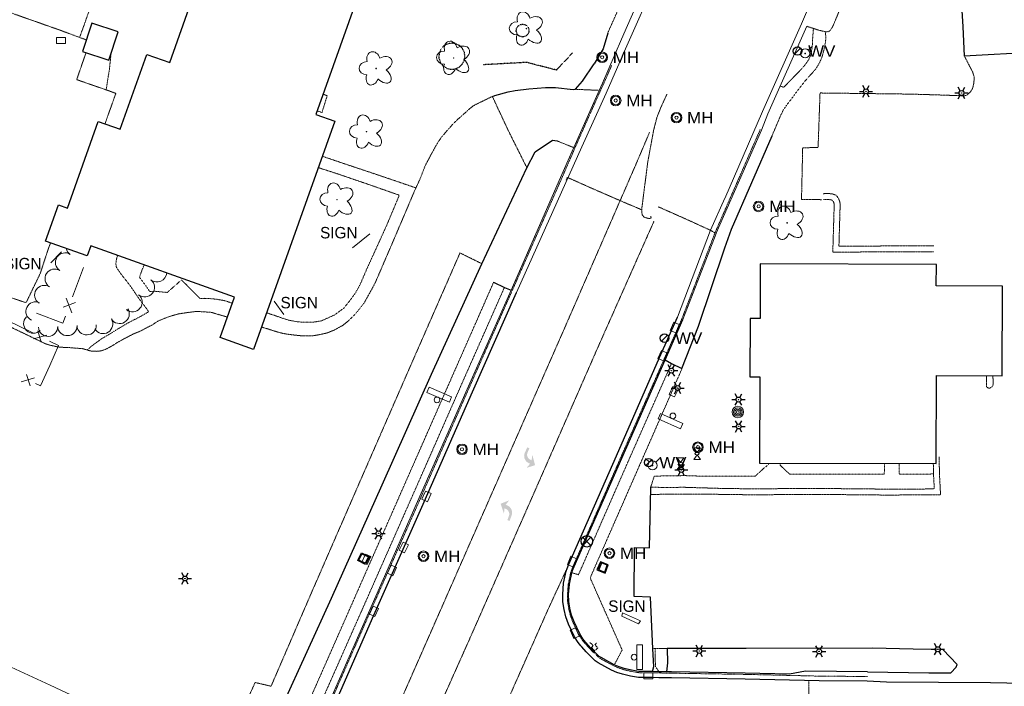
# Model space of a CAD drawing. Extents: x 386588 to 390135, y 96998 to 113606.
# Tile 9 of 92: x 387233 to 387647, y 97988 to 98268. Entities that reach past the tile are written whole.
import ezdxf
from ezdxf.enums import TextEntityAlignment as Align

# ---------------------------------------------------------------- set-up
doc = ezdxf.new("R2010")
doc.units = 0
doc.header["$MEASUREMENT"] = 0
for name, pattern in [('Wisdot1', [0.0625, 0.03125, -0.03125]), ('Wisdot2', [0.125, 0.0625, -0.0625]), ('Wisdot3', [0.1875, 0.125, -0.0625]), ('Wisdot5', [0.1, 0.05, -0.05]), ('Wisdot6', [0.375, 0.125, -0.0625, 0.03125, -0.0625, 0.03125, -0.0625])]:
    doc.linetypes.add(name, pattern=pattern)
for name, color, linetype, lineweight in [('E_BLD', 241, 'Continuous', 25), ('E_BLD_HvyDash', 241, 'Wisdot3', 25), ('E_DRN', 40, 'Continuous', 15), ('E_DTM_SlopeTop', 3, 'Wisdot1', 25), ('E_DWY', 2, 'Wisdot3', 15), ('E_LAND_Vegetation', 3, 'Continuous', 15), ('E_LTG', 21, 'Continuous', 25), ('E_MISCPROP', 30, 'Continuous', 15), ('E_MISCPROP_Railing', 30, 'Continuous', 15), ('E_PATH_Sidewalk', 2, 'Wisdot5', 15), ('E_RDWY', 21, 'Continuous', 25), ('E_RDWY_AsphConc', 200, 'Continuous', 25), ('E_RDWY_C_and_G', 21, 'Continuous', 25), ('E_RDWY_PavtEdge', 200, 'Wisdot3', 15), ('E_SGN', 21, 'Continuous', 15), ('E_SIG', 5, 'Continuous', 30), ('E_STRUCT_Joint', 200, 'Wisdot3', 15), ('E_UTL_AG', 30, 'Continuous', 15), ('E_UTL_MH', 30, 'Continuous', 15), ('E_UTL_W', 5, 'Continuous', 25), ('E_UTL_WHydrant', 4, 'Continuous', 15), ('E_WTR_FlowLine', 4, 'Wisdot6', 15), ('P_EC_Misc', 4, 'Wisdot2', 25), ('P_PM', 7, 'Continuous', 25)]:
    doc.layers.add(name, color=color, linetype=linetype, lineweight=lineweight)
doc.layers.add('P2S1_Complete', color=7, linetype='Continuous', lineweight=15, transparency=0.9)
doc.styles.add('Style-dot_font5', font='dot_font5.shx')

# ---------------------------------------------------------------- blocks, each defined once
blk = doc.blocks.new('BSGN')
at = {"layer": 'E_SGN', "style": 'Style-dot_font5'}
blk.add_text('SIGN', height=12, dxfattribs=at).set_placement((0.0004433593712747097, 0), align=Align.MIDDLE_CENTER)
blk = doc.blocks.new('HYD')
at = {"layer": 'E_UTL_WHydrant'}
for p, q in [((-3.83600000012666, 3.837999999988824), (-8.317000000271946, 8.317999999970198)), ((3.838999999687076, 3.837999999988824), (8.31899999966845, 8.317999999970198))]:
    blk.add_line(p, q, dxfattribs=at)
for radius in [5.484997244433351, 0.4195217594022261]:
    blk.add_circle((-0.000391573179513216, 0.0004718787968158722), radius, dxfattribs=at)
blk = doc.blocks.new('INLET')
at = {"layer": 'E_DRN', "flags": 128}
blk.add_lwpolyline([(-7.5, 10), (7.5, 10), (7.5, 0), (-7.5, 0)], close=True, dxfattribs=at)
blk = doc.blocks.new('LPOL')
at = {"layer": 'E_LTG'}
for p, q in [((-4, 0), (-1.5, 0)), ((-0.75, 1.299000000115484), (-2, 3.464000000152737)), ((0.75, 1.299000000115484), (2, 3.464000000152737)), ((1.5, 0), (4, 0)), ((-2, -3.464000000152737), (-0.75, -1.299000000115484)), ((2, -3.464000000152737), (0.75, -1.299000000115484))]:
    blk.add_line(p, q, dxfattribs=at)
for radius in [1.5, 1.5, 1.5, 0.125]:
    blk.add_circle((0, 0), radius, dxfattribs=at)
blk = doc.blocks.new('MH')
at = {"layer": 'E_UTL_MH'}
for radius in [5, 4, 1.5]:
    blk.add_circle((3.053387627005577e-05, -0.0003567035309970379), radius, dxfattribs=at)
at = {"layer": 'E_UTL_MH', "style": 'Style-dot_font5', "width": 1.111111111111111}
blk.add_text('MH', height=10.8, dxfattribs=at).set_placement((10, -0.001000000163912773), align=Align.MIDDLE_LEFT)
blk = doc.blocks.new('MTR')
at = {"layer": 'E_UTL_AG', "flags": 128}
for points in [[(-3.75, 6.495000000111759), (3.75, 6.495000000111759), (0, 1.25)], [(-3.75, -6.495000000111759), (3.75, -6.495000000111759), (0, -1.25)]]:
    blk.add_lwpolyline(points, close=True, dxfattribs=at)
at = {"layer": 'E_UTL_AG'}
blk.add_ellipse((0, 0), major_axis=(2.5, 0), ratio=0.5, dxfattribs=at)
blk = doc.blocks.new('PBX')
at = {"layer": 'E_SIG'}
for p, q in [((4.944999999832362, 5.103999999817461), (-5.132000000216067, -5.077000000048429)), ((-5.132000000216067, 5), (5.03899999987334, -5.171000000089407))]:
    blk.add_line(p, q, dxfattribs=at)
blk.add_circle((-8.966494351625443e-05, 0.0004826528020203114), 7.214024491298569, dxfattribs=at)
blk = doc.blocks.new('POLE')
at = {"layer": 'E_MISCPROP'}
for radius in [4.463423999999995, 3.347567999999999, 2.231711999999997, 1.115855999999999]:
    blk.add_circle((0.0004759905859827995, -0.00033181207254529), radius, dxfattribs=at)
blk = doc.blocks.new('SGN')
at = {"flags": 128}
blk.add_lwpolyline([(-15, 3.500000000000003), (-15, 10.5), (15, 10.5), (15, 3.499999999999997)], close=True, dxfattribs=at)
blk.add_circle((0, 0), 3.500000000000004)
blk = doc.blocks.new('SIGN')
at = {"layer": 'E_SGN', "lineweight": 13, "style": 'Style-dot_font5'}
blk.add_text('SIGN', height=12, dxfattribs=at).set_placement((0.0004433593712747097, 0), align=Align.MIDDLE_CENTER)
blk = doc.blocks.new('DTRE')
at = {"layer": 'E_LAND_Vegetation'}
blk.add_circle((-0.1836800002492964, 0), 0.1831067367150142, dxfattribs=at)
for centre, major_axis, ratio in [((-1.870302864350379, 5.319684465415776), (1.359319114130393, -4.981118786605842), 0.7828630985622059), ((4.055502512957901, 2.735869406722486), (-5.27227899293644, -2.928492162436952), 0.6919162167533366), ((-5.871854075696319, 0.1519894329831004), (4.932001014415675, -0.1226139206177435), 0.8320222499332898), ((-2.492468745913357, -5.243435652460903), (1.802061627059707, 4.856219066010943), 0.7168956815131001), ((3.542152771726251, -3.706719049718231), (-5.012431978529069, 4.581562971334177), 0.5602491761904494)]:
    blk.add_ellipse(centre, major_axis=major_axis, ratio=ratio, start_param=1.570796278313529, end_param=4.712388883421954, dxfattribs=at)
blk = doc.blocks.new('WV')
at = {"layer": 'E_UTL_W'}
blk.add_line((-2.82799999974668, -2.82799999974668), (2.828000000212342, 2.828000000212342), dxfattribs=at)
blk.add_circle((0.0003282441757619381, 0.0003653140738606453), 4, dxfattribs=at)
at = {"layer": 'E_UTL_W', "style": 'Style-dot_font5', "width": 1.111111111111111}
blk.add_text('WV', height=10.8, dxfattribs=at).set_placement((10, 0), align=Align.MIDDLE_LEFT)

msp = doc.modelspace()

# ---------------------------------------------------------------- hatches: boundary and pattern name
at = {"layer": 'P_PM', "linetype": 'Continuous', "lineweight": 25}
h = msp.add_hatch(color=7, dxfattribs=at)
edge = h.paths.add_edge_path()
edge.add_line((387447.4199958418, 98087.70032315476), (387446.5040313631, 98088.1015825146))
edge.add_line((387446.5040313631, 98088.1015825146), (387445.4651708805, 98085.7301504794))
edge.add_line((387445.4651708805, 98085.7301504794), (387445.496168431, 98085.80386614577))
edge.add_arc((387448.5016712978, 98084.48722113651), 3.281250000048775, 156.3428264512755, 246.3427839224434)
edge.add_line((387447.1850240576, 98081.48171924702), (387447.1063302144, 98081.51652578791))
edge.add_line((387447.1063302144, 98081.51652578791), (387447.7145306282, 98081.25008957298))
edge.add_line((387447.7145306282, 98081.25008957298), (387446.2209776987, 98079.49052580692))
edge.add_line((387446.2209776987, 98079.49052580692), (387449.7928917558, 98080.65622172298))
edge.add_line((387449.7928917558, 98080.65622172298), (387448.6681808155, 98085.03444913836))
edge.add_line((387448.6681808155, 98085.03444913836), (387448.3623344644, 98082.70131576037))
edge.add_line((387448.3623344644, 98082.70131576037), (387447.8377907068, 98082.93110034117))
edge.add_arc((387448.74067654, 98085.02746877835), 2.282534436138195, 156.6983504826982, 246.698917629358, ccw=False)
edge.add_line((387446.6443170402, 98085.93037536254), (387447.4199958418, 98087.70032315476))
h = msp.add_hatch(color=7, dxfattribs=at)
edge = h.paths.add_edge_path()
edge.add_line((387438.1713338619, 98057.56820494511), (387439.1110158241, 98057.22615551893))
edge.add_line((387439.1110158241, 98057.22615551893), (387439.9965817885, 98059.65899211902))
edge.add_line((387439.9965817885, 98059.65899211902), (387439.9703467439, 98059.58345027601))
edge.add_arc((387436.8870200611, 98060.70581302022), 3.281249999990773, 339.9979717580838, 429.9979292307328)
edge.add_line((387438.0093850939, 98063.78913886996), (387438.0901378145, 98063.7594199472))
edge.add_line((387438.0901378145, 98063.7594199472), (387437.4661889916, 98063.98654076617))
edge.add_line((387437.4661889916, 98063.98654076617), (387438.8445297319, 98065.83774086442))
edge.add_line((387438.8445297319, 98065.83774086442), (387435.354195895, 98064.44670286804))
edge.add_line((387435.354195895, 98064.44670286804), (387436.7557356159, 98060.14908301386))
edge.add_line((387436.7557356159, 98060.14908301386), (387436.9122201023, 98062.496968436))
edge.add_line((387436.9122201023, 98062.496968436), (387437.4503458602, 98062.30109149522))
edge.add_arc((387436.6829423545, 98060.15142749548), 2.282534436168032, -19.646504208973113, 70.3540629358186, ccw=False)
edge.add_line((387438.8325987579, 98059.38400271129), (387438.1713338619, 98057.56820494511))

# ---------------------------------------------------------------- linework, layer by layer
at = {"layer": 'E_BLD'}
for p, q in [((387296.2439999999, 98249.74200000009), (387317.23, 98308.57400000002)), ((387378.577, 98286.68999999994), (387357.632, 98227.9750000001)), ((387263.568, 98266.30899999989), (387259.628, 98254.44699999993)), ((387274.598, 98262.64500000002), (387263.568, 98266.30899999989)), ((387270.6570000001, 98250.78300000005), (387274.598, 98262.64500000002)), ((387259.628, 98254.44699999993), (387270.6570000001, 98250.78300000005)), ((387275.423, 98221.7080000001), (387286.645, 98253.16599999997)), ((387286.645, 98253.16599999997), (387296.2439999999, 98249.74200000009)), ((387253.25, 98188.58899999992), (387266.233, 98224.98600000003)), ((387266.233, 98224.98600000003), (387275.423, 98221.7080000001)), ((387365.709, 98225.09300000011), (387331.523, 98129.25900000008)), ((387357.632, 98227.9750000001), (387365.709, 98225.09300000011)), ((387244.0970000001, 98174.78399999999), (387249.4990000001, 98189.92699999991)), ((387249.4990000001, 98189.92699999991), (387253.25, 98188.58899999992)), ((387261.534, 98168.56400000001), (387244.0970000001, 98174.78399999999)), ((387263.0260000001, 98172.74600000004), (387261.534, 98168.56400000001)), ((387323.4809999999, 98151.1810000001), (387263.0260000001, 98172.74600000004)), ((387544.4639999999, 98165.21600000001), (387544.389, 98142.2479999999)), ((387618.4879999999, 98164.97699999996), (387544.4639999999, 98165.21600000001)), ((387618.4580000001, 98155.93399999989), (387618.4879999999, 98164.97699999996)), ((387646.2550000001, 98155.84499999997), (387618.4580000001, 98155.93399999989)), ((387646.1340000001, 98118.1939999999), (387646.2550000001, 98155.84499999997)), ((387317.4510000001, 98134.2790000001), (387323.4809999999, 98151.1810000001)), ((387540.2, 98142.26099999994), (387540.122, 98117.73200000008)), ((387544.389, 98142.2479999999), (387540.2, 98142.26099999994)), ((387331.523, 98129.25900000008), (387317.4510000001, 98134.2790000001)), ((387540.122, 98117.73200000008), (387544.247, 98117.71900000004)), ((387544.247, 98117.71900000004), (387544.1300000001, 98081.53099999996)), ((387618.433, 98081.29099999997), (387618.5530000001, 98118.28300000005)), ((387618.5530000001, 98118.28300000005), (387646.1340000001, 98118.1939999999)), ((387544.1300000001, 98081.53099999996), (387618.433, 98081.29099999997))]:
    msp.add_line(p, q, dxfattribs=at)
at = {"layer": 'E_BLD_HvyDash', "flags": 128}
for points in [[(387472.8769999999, 98006.22699999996), (387474.1669999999, 98004.83900000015)], [(387474.9550000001, 98005.16300000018), (387475.6359999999, 98005.96400000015)], [(387474.1669999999, 98004.83900000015), (387473.531, 98004.0669999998)], [(387473.531, 98004.0669999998), (387474.8459999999, 98002.62800000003)], [(387474.8459999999, 98002.62800000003), (387476.2489999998, 98003.8879999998)], [(387476.2489999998, 98003.8879999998), (387474.9550000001, 98005.16300000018)]]:
    msp.add_lwpolyline(points, dxfattribs=at)
at = {"layer": 'E_DTM_SlopeTop', "flags": 128}
msp.add_lwpolyline([(387465.514, 98253.75900000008), (387458.7799999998, 98246.57800000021), (387446.2749999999, 98249.78599999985), (387428.0269999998, 98248.80200000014)], dxfattribs=at)
at = {"layer": 'E_DWY', "flags": 128}
for points in [[(387184.8500000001, 98308.97799999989), (387182.841, 98301.7749999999), (387182.274, 98299.60499999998), (387181.7779999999, 98297.85899999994), (387181.2579999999, 98295.99699999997), (387180.9040000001, 98294.74399999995), (387180.662, 98293.45399999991), (387180.5830000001, 98292.44299999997), (387180.602, 98291.55499999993), (387180.845, 98290.58400000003), (387181.2919999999, 98289.74600000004), (387181.8970000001, 98288.99200000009), (387182.827, 98287.902), (387183.6910000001, 98287.179), (387184.3899999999, 98286.68599999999), (387185.6189999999, 98285.93699999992), (387186.912, 98285.03799999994), (387193.645, 98279.804), (387197.76, 98278.11499999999), (387198.7960000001, 98281.41599999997), (387249.9410000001, 98263.41100000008), (387261.2150000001, 98259.22600000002)], [(387564.023, 98264.98699999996), (387568.9820000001, 98263.36499999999), (387571.0249999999, 98262.8600000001), (387571.905, 98262.63299999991), (387572.7439999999, 98262.59700000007), (387573.639, 98263.00499999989), (387574.4310000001, 98263.97699999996), (387575.2150000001, 98265.48200000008), (387576.422, 98268.4750000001), (387583.2649999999, 98284.75099999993), (387583.8260000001, 98286.1540000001), (387585.301, 98289.5560000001), (387585.3999999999, 98290.7790000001), (387585.094, 98291.81400000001), (387584.406, 98292.52799999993), (387583.791, 98293.05199999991), (387583.227, 98293.57400000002), (387578.5889999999, 98298.62899999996)], [(387261.0919999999, 98253.9609999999), (387257.1470000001, 98242.57799999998), (387273.602, 98236.82300000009), (387269.0390000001, 98223.9850000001)], [(387630.1950000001, 98252.59000000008), (387633.719, 98245.77600000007), (387634.3810000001, 98243.69999999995), (387634.2660000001, 98241.18599999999), (387633.7, 98238.85199999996), (387632.9879999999, 98237.63500000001), (387631.399, 98236.0859999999), (387630.4609999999, 98235.804), (387629.4539999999, 98235.77200000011), (387618.976, 98236.1499999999), (387607.4369999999, 98236.48900000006), (387569.5900000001, 98236.9609999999), (387568.7709999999, 98214.13400000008), (387562.2949999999, 98213.8770000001), (387562.031, 98202.37599999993), (387561.8049999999, 98192.24200000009), (387570.3999999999, 98192.14299999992)], [(387424.172, 98231.76600000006), (387431.8490000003, 98235.50700000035)], [(387424.172, 98231.76600000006), (387422.466, 98230.48600000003), (387420.1440000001, 98228.38199999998), (387417.47, 98226.0390000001), (387415.3540000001, 98223.98099999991), (387412.5719999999, 98220.85499999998), (387410.5290000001, 98218.45100000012), (387408.997, 98216.25600000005), (387407.372, 98213.42599999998), (387405.8740000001, 98210.65899999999), (387404.544, 98208.179), (387403.7239999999, 98206.62100000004), (387402.6939999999, 98204.06400000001), (387401.6699999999, 98201.28799999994), (387399.4439999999, 98196.50699999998), (387391.423, 98177.66999999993), (387382.523, 98157.0149999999), (387378.084, 98148.95399999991), (387374.4110000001, 98144.2620000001), (387371.612, 98141.5149999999), (387369.111, 98139.40599999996), (387365.3729999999, 98137.37599999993), (387362.388, 98136.17100000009), (387359.3570000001, 98135.49099999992), (387356.807, 98135.04799999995), (387354.578, 98134.88899999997), (387351.469, 98134.98999999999), (387348.4909999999, 98135.30099999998), (387345.8940000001, 98135.63199999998), (387343.7409999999, 98135.99600000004), (387341.784, 98136.51300000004), (387339.943, 98137.06700000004), (387337.8149999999, 98137.76099999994), (387336.825, 98138.06300000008), (387334.868, 98138.63500000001)], [(387570.936, 98194.6540000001), (387573.2820000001, 98194.74900000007), (387574.814, 98194.53700000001), (387576.4950000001, 98193.94500000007), (387577.5889999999, 98192.15500000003), (387577.969, 98190.86199999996), (387578.0460000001, 98189.70500000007), (387578.0090000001, 98188.89899999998), (387577.5290000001, 98172.65100000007), (387617.4140000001, 98172.74200000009)], [(387571.0360000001, 98192.15599999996), (387573.1599999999, 98192.24200000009), (387574.2220000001, 98192.09499999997), (387574.8260000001, 98191.88299999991), (387575.2830000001, 98191.13299999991), (387575.493, 98190.42100000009), (387575.5419999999, 98189.679), (387575.5109999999, 98188.99399999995), (387574.9539999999, 98170.14400000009), (387617.4199999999, 98170.24200000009)], [(387320.5009999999, 98142.82899999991), (387313.5360000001, 98144.8629999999), (387311.767, 98144.96999999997), (387307.4939999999, 98145.2209999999), (387303.5689999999, 98144.72699999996), (387299.9480000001, 98144.17500000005), (387296.659, 98143.2479999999), (387293.9129999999, 98142.2350000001), (387291.422, 98141.21600000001), (387288.885, 98139.54499999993), (387286.3640000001, 98138.24699999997), (387283.702, 98136.85499999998), (387281.0730000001, 98135.79000000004), (387278.581, 98134.5249999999), (387276.4369999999, 98133.37599999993), (387274.398, 98132.26399999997), (387272.558, 98131.06000000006), (387270.7039999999, 98130.02600000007), (387269.0249999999, 98129.18500000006), (387267.473, 98128.65599999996), (387265.6429999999, 98128.44699999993), (387264.24, 98128.5020000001), (387263.7290000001, 98128.49200000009), (387262.2890000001, 98128.78199999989), (387261.1100000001, 98129.1399999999), (387259.6440000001, 98129.57199999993), (387257.652, 98129.72799999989), (387255.2620000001, 98129.9040000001), (387253.1969999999, 98130.09000000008), (387251.5600000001, 98130.12400000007), (387249.2109999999, 98130.30000000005), (387247.659, 98130.65500000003), (387246.581, 98130.87899999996), (387245.0360000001, 98131.294), (387244.2679999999, 98131.51300000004), (387215.6000000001, 98145.26399999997), (387186.0260000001, 98159.90500000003), (387168.5970000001, 98168.92200000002), (387160.6950000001, 98172.57799999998), (387157.375, 98174.48200000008), (387155.814, 98175.92500000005), (387155.0020000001, 98177.49200000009), (387154.5700000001, 98178.60899999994), (387154.463, 98180.31300000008), (387154.915, 98181.77300000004), (387156.017, 98182.26900000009), (387157.365, 98182.17599999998), (387158.3640000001, 98181.83499999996), (387159.122, 98181.554), (387201.1170000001, 98163.17699999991), (387227.362, 98151.71500000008), (387235.578, 98148.95999999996), (387236.1410000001, 98149.30499999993), (387236.567, 98150.29700000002), (387241.7520000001, 98161.01900000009), (387245.4240000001, 98172.10899999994), (387246.189, 98174.03799999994)], [(387639.5149999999, 98118.21500000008), (387639.5390000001, 98115.02000000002), (387639.5530000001, 98113.65699999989), (387639.8019999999, 98113.30799999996), (387640.1710000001, 98113.10400000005), (387640.605, 98113.00399999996), (387641.0760000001, 98113.04799999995), (387641.5290000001, 98113.29499999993), (387641.851, 98113.58400000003), (387642.04, 98113.875), (387642.2379999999, 98114.19299999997), (387642.3729999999, 98114.58400000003), (387642.25, 98118.206)], [(387619.639, 98084.15800000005), (387619.7919999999, 98076.94100000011), (387620.2420000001, 98068.14500000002), (387596.0549999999, 98068.1000000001), (387573.659, 98068.32000000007), (387556.4990000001, 98068.33199999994), (387543.0859999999, 98068.16599999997), (387527.5630000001, 98068.38899999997), (387510.4129999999, 98068.48200000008), (387498.3714369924, 98068.35293399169)], [(387617.199, 98081.29499999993), (387617.2930000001, 98076.85100000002), (387617.611, 98070.6399999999), (387596.0649999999, 98070.6000000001), (387573.672, 98070.82000000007), (387556.4850000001, 98070.83199999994), (387543.088, 98070.66599999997), (387527.5870000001, 98070.88899999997), (387512.676, 98071.342)]]:
    msp.add_lwpolyline(points, dxfattribs=at)
at = {"layer": 'E_LAND_Vegetation'}
for centre, radius, start, end in [((387256.6527826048, 98172.60667975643), 4.059852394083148, 192.6438638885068, 237.3325277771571), ((387252.271532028, 98165.77164012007), 4.059852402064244, 57.34785000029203, 237.3325277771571), ((387247.8902814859, 98158.93660043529), 4.059852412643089, 57.34785000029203, 237.3325277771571), ((387290.9333840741, 98161.62741118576), 4.059852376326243, 230.509038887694, 356.0293750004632), ((387243.5090309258, 98152.10156074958), 4.059852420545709, 57.34785000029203, 237.3325277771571), ((387285.7694130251, 98155.36270638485), 4.059852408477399, 230.509038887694, 50.49371666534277), ((387280.6054419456, 98149.09800155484), 4.059852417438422, 230.509038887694, 50.49371666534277), ((387239.8433540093, 98145.18140857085), 4.059852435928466, 64.91526944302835, 244.8999472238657), ((387275.1887974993, 98144.17207324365), 4.059852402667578, 211.340336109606, 31.32501388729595), ((387238.9076568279, 98140.10228496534), 4.059852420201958, 135.4480166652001, 315.4326944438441), ((387268.2541177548, 98139.95030341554), 4.059852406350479, 211.340336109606, 31.32501388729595), ((387245.1070279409, 98138.79541391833), 4.059852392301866, 182.148597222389, 2.133275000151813), ((387253.2200505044, 98139.09870934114), 4.05985239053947, 182.148597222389, 2.133275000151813), ((387261.3330730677, 98139.40200478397), 4.059852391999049, 182.148597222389, 2.133275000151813)]:
    msp.add_arc(centre, radius, start, end, dxfattribs=at)
at = {"layer": 'E_MISCPROP_Railing'}
for p, q in [((387252.7520000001, 98150.71699999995), (387255.0390000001, 98144.64100000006)), ((387256.6710000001, 98149.01699999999), (387251.4709999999, 98147.02600000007)), ((387238.9790000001, 98133.74300000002), (387244.6359999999, 98135.25499999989)), ((387240.8530000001, 98137.10899999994), (387242.1780000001, 98132.26600000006)), ((387239.3459999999, 98117.3500000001), (387233.746, 98115.63899999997)), ((387237.5919999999, 98113.91999999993), (387236.0970000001, 98118.71299999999))]:
    msp.add_line(p, q, dxfattribs=at)
at = {"layer": 'E_MISCPROP_Railing', "flags": 128}
for points in [[(387260.014, 98163.63400000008), (387255.432, 98151.348)], [(387252.4029999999, 98143.22600000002), (387251.3189999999, 98140.3189999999), (387240.297, 98144.54799999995)], [(387228.0320000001, 98141.40699999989), (387238.6510000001, 98136.20399999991)], [(387245.6699999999, 98132.76399999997), (387249.534, 98130.87100000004), (387245.801, 98122.52600000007)], [(387245.801, 98122.52600000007), (387241.952, 98113.92299999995), (387239.76, 98114.90100000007)], [(387220.3289999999, 97999.9609999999), (387246.024, 97988.19900000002), (387285.7520000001, 97969.65699999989), (387323.206, 97952.17299999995)]]:
    msp.add_lwpolyline(points, dxfattribs=at)
at = {"layer": 'E_PATH_Sidewalk', "flags": 128}
for points in [[(387480.3507948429, 98262.11361490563), (387491.4378091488, 98287.00562185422), (387507.3418297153, 98322.81963184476), (387515.3418399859, 98340.67563682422), (387516.2491427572, 98343.77345145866), (387516.5558426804, 98345.6806381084), (387516.7063146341, 98348.0233495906), (387516.8068453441, 98350.97763932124), (387516.6147661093, 98353.67792232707), (387515.6938484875, 98357.75764070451), (387515.3338494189, 98359.76664111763), (387518.6468476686, 98355.0116404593), (387527.7898513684, 98359.15364249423)], [(387265.8130000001, 98281.44999999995), (387263.148, 98273.78399999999), (387261.584, 98269.28600000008), (387260.085, 98264.96500000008), (387258.351, 98260.2890000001)], [(387549.4040000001, 98218.96799999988), (387553.0800000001, 98227.65100000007), (387554.2320000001, 98229.92699999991), (387555.8459999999, 98232.25600000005), (387557.703, 98234.64100000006), (387559.4569999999, 98237.04900000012), (387561.2250000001, 98239.34700000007), (387563.1769999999, 98241.8459999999), (387564.8589999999, 98243.79000000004), (387566.294, 98245.29700000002), (387567.7720000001, 98247.04900000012), (387568.5900000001, 98248.28300000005), (387569.358, 98249.66800000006), (387569.9939999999, 98251.02399999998), (387570.473, 98252.3189999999), (387570.9299999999, 98253.973), (387571.3959999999, 98255.75799999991), (387571.767, 98257.83499999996), (387572.0179999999, 98259.51600000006), (387571.9029999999, 98262.63400000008)], [(387566.821, 98264.07199999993), (387566.452, 98259.54799999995), (387566.436, 98257.6540000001), (387566.1810000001, 98255.65299999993), (387565.9269999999, 98254.08700000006), (387565.483, 98252.42999999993), (387564.8840000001, 98251.10199999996), (387563.9709999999, 98249.69299999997), (387562.8370000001, 98248.19999999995), (387561.5930000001, 98246.81600000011), (387559.638, 98244.82799999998), (387557.4750000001, 98242.55499999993), (387555.966, 98241), (387555.1599999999, 98240.17800000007), (387554.6410000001, 98239.706), (387554.5220000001, 98239.56799999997), (387554.2890000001, 98239.36499999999), (387552.828, 98239.83499999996)], [(387271.618, 98253.67599999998), (387271.47, 98252.45699999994), (387270.8659999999, 98246.69299999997), (387269.514, 98238.25300000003)], [(387360.652, 98236.44100000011), (387362.4350000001, 98235.84400000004), (387360.2450000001, 98228.76000000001), (387358.1669999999, 98229.47399999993)], [(387360.456, 98210.36599999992), (387368.625, 98207.58700000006), (387386.2120000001, 98201.70999999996), (387399.723, 98197.10400000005)], [(387358.75, 98205.5859999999), (387366.544, 98203.07499999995), (387381.0519999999, 98198.12199999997), (387392.746, 98194.01600000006), (387387.5360000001, 98181.5830000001), (387383.0249999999, 98171.65800000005), (387379.2490000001, 98163.402), (387376.298, 98156.55700000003), (387374.175, 98152.75900000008), (387371.9240000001, 98149.68800000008), (387369.4210000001, 98146.60499999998), (387365.6089999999, 98143.79300000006), (387359.925, 98141.2080000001), (387356.0279999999, 98140.64100000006), (387352.2290000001, 98140.65800000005), (387349.358, 98140.94999999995), (387346.466, 98141.48999999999), (387343.1910000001, 98142.51300000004), (387340.3049999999, 98143.55199999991), (387338.6329999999, 98144.08199999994), (387336.997, 98144.60400000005)], [(387274.314, 98168.71900000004), (387274.1310000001, 98168.21900000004), (387273.7520000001, 98166.652), (387273.6189999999, 98165.11899999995), (387273.8430000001, 98163.73999999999), (387274.426, 98162.83700000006), (387275.5020000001, 98161.30300000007), (387276.5419999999, 98159.91100000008), (387277.932, 98158.19800000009), (387279.3970000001, 98156.29799999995), (387280.7990000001, 98154.30000000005), (387282.2220000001, 98152.17699999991), (387283.763, 98150.00300000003), (387284.996, 98148.37999999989), (387286.125, 98146.91299999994), (387286.9029999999, 98145.86400000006), (387287.3659999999, 98145.06000000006), (387283.9720000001, 98143.10199999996), (387278.5330000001, 98140.27300000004), (387274.2239999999, 98137.69900000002), (387270.5060000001, 98135.41100000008), (387267.6850000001, 98133.78799999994), (387266.3530000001, 98132.80199999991), (387264.834, 98131.74099999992), (387263.2930000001, 98130.56400000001), (387261.5530000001, 98129.00600000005)], [(387322.585, 98148.66999999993), (387319.304, 98149.73600000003), (387315.713, 98150.3629999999), (387313.6070000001, 98150.55199999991), (387311.743, 98150.68399999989), (387310.6329999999, 98150.71600000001), (387309.936, 98150.67800000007), (387309.0249999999, 98150.58499999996), (387306.4339999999, 98153.15299999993), (387301.1899999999, 98158.44100000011), (387295.3729999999, 98153.32799999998), (387295.219, 98153.17100000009), (387290.1939999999, 98153.66100000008), (387287.811, 98153.60299999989), (387286.1429999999, 98156.07899999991), (387283.5120000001, 98159.5859999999), (387284.0209999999, 98160.98699999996), (387284.6499999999, 98162.7209999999), (387285.1329999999, 98163.81700000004), (387285.4650000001, 98164.74099999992)], [(387413.977, 98115.66500000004), (387432.3990000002, 98157.47800000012)], [(387418.3640000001, 98113.36400000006), (387436.932, 98155.304)], [(387489.037, 98082.43399999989), (387507.182, 98123.40700000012)], [(387493.6940000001, 98080.50400000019), (387511.568, 98121.17199999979)], [(387393.0640000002, 98068.2379999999), (387413.977, 98115.66500000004)], [(387397.5449999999, 98066.13599999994), (387418.3640000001, 98113.36400000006)], [(387468.0499999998, 98034.62000000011), (387489.037, 98082.43399999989)], [(387472.9619999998, 98033.29600000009), (387493.6940000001, 98080.50400000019)], [(387547.9510000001, 98081.51799999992), (387547.9539999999, 98080.85800000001), (387546.0560000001, 98079.44500000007), (387542.425, 98076.07600000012), (387530.1540000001, 98076.01000000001), (387518.595, 98076.06099999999), (387512.666, 98076.25900000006)], [(387596.7220000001, 98081.36199999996), (387596.6669999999, 98079.98600000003), (387596.5919999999, 98076.83799999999), (387587.423, 98076.82799999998), (387570.5900000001, 98076.81099999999), (387556.8060000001, 98076.92599999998), (387555.4820000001, 98078.07799999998), (387552.798, 98080.69200000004), (387552.781, 98081.50300000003)], [(387617.291, 98076.95299999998), (387612.548, 98076.86800000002), (387602.7820000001, 98076.87199999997), (387602.818, 98080.2919999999), (387602.8200000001, 98081.34100000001)], [(387498.4040000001, 98071.37000000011), (387499.912, 98076.04799999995)], [(387499.912, 98076.04799999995), (387512.6660000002, 98076.25900000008)], [(387372.3599999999, 98021.27300000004), (387393.0640000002, 98068.2379999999)], [(387498.4040000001, 98071.37000000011), (387503.7209999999, 98071.30899999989)], [(387503.7209999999, 98071.30899999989), (387512.676, 98071.34200000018)], [(387376.949, 98019.56600000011), (387397.5449999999, 98066.13599999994)], [(387465.2910000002, 98035.46400000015), (387468.0499999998, 98034.62000000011)], [(387486.4240000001, 98002.98199999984), (387472.9619999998, 98033.29600000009)], [(387352.6069999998, 97976.50100000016), (387372.3599999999, 98021.27300000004)], [(387356.8429999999, 97974.179), (387376.949, 98019.56600000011)], [(387483.1239999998, 97996.83499999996), (387486.4240000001, 98002.98199999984)]]:
    msp.add_lwpolyline(points, dxfattribs=at)
at = {"layer": 'E_RDWY', "flags": 128}
for points in [[(387628.926, 98276.15999999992), (387629.6359999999, 98264.76799999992), (387630.1950000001, 98252.59000000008)], [(387630.1939999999, 98252.62199999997), (387660.5689999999, 98254.27799999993), (387680.3899999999, 98255.45200000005), (387733.348, 98257.9169999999), (387763.0490000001, 98259.11800000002), (387786.4140000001, 98260.6129999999), (387829.6629999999, 98262.35800000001), (387837.9129999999, 98262.554)], [(387668.824, 98000.40699999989), (387668.8659999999, 97988.71800000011), (387641.28, 97989.23900000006), (387597.564, 97989.48200000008), (387589.4487011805, 97989.86722365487)], [(387589.4910000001, 97993.86700000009), (387615.388, 97993.38899999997), (387624.5260000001, 97993.37199999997)]]:
    msp.add_lwpolyline(points, dxfattribs=at)
at = {"layer": 'E_RDWY_AsphConc'}
for p, q in [((387480.3507948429, 98262.11361490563, 1601.323), (387478.4178780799, 98255.46032637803)), ((387478.4178780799, 98255.46032637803), (387474.5809999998, 98249.16399999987))]:
    msp.add_line(p, q, dxfattribs=at)
at = {"layer": 'E_RDWY_AsphConc', "flags": 128}
for points in [[(387431.8489999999, 98235.50700000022), (387432.8659999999, 98235.83900000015), (387438.4745358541, 98237.48805144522), (387438.4745358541, 98237.48805144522), (387441.3900000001, 98238.04999999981), (387441.3900000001, 98238.04999999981), (387447.1234083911, 98238.68951243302), (387447.1234083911, 98238.68951243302), (387454.2280000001, 98239.2749999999), (387454.2280000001, 98239.2749999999), (387458.3768738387, 98239.25696557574), (387458.3768738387, 98239.25696557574), (387465.7800000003, 98238.37199999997), (387465.7800000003, 98238.37199999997), (387466.8730000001, 98238.51099999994), (387469.7760000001, 98241.9589999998), (387474.5809999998, 98249.16399999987)], [(387343.1809999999, 97955.46400000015), (387339.9589999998, 97957.42100000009), (387338.415, 97961.06000000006), (387336.8760000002, 97962.24200000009), (387343.852, 97980.04000000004), (387364.2489999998, 98024.82599999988), (387385.5049999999, 98072.42700000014), (387406.3420000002, 98118.8620000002), (387427.4399999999, 98165.25799999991), (387446.3659999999, 98205.56399999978), (387449.7990000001, 98212.2629999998), (387457.0830000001, 98217.20299999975), (387459.0609999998, 98216.84400000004)], [(387504.4509999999, 98124.82400000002), (387507.182, 98123.40700000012), (387511.568, 98121.17199999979), (387518.5079999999, 98138.95999999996), (387529.6359999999, 98171.89800000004), (387532.432, 98179.82700000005), (387549.4040000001, 98218.96799999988)], [(387432.3990000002, 98157.47800000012), (387436.932, 98155.304), (387439.6979999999, 98154.11599999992)], [(387499.1269999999, 97993.92299999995), (387499.719, 97996.1540000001), (387499.3309999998, 98003.5419999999), (387498.2790000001, 98025.16800000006), (387491.5040000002, 98025.45599999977), (387491.5929999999, 98046.06399999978), (387497.946, 98045.93800000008), (387498.4249999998, 98071.17499999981), (387498.4040000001, 98071.37000000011)], [(387591.6699999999, 98003.76699999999), (387538.5109999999, 98003.68699999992), (387505.2749999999, 98003.70300000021), (387505.4500000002, 97997.56099999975), (387505.0210000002, 97993.81100000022)], [(387624.612, 97993.37199999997), (387626.825, 97995.78499999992), (387627.273, 97996.88299999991), (387621.213, 98003.24099999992), (387608.7139999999, 98003.35199999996), (387591.6345982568, 98003.76694672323)]]:
    msp.add_lwpolyline(points, dxfattribs=at)
for points in [[(387380.2749999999, 98042.196), (387378.5839999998, 98038.91999999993), (387375.273, 98040.60099999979), (387376.8999999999, 98043.88599999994)], [(387379.7310000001, 98042.1540000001), (387378.3279999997, 98039.44700000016), (387375.7710000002, 98040.75400000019), (387377.037, 98043.446)], [(387479.2850000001, 98035.31399999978), (387480.5720000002, 98038.7749999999), (387477.3620000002, 98040.05700000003), (387475.7820000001, 98036.71499999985)], [(387479.0959999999, 98035.76099999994), (387480.1179999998, 98038.57599999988), (387477.372, 98039.70500000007), (387476.3870000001, 98036.8339999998)]]:
    msp.add_lwpolyline(points, close=True, dxfattribs=at)
at = {"layer": 'E_RDWY_C_and_G', "flags": 128}
for points in [[(387301.2747749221, 97834.35298016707), (387321.9188849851, 97881.39642252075), (387331.2941686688, 97902.82750752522), (387331.3432816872, 97902.96870745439), (387334.4507509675, 97909.71512737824), (387341.87700349, 97926.56623863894), (387352.4342342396, 97950.43271758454), (387354.9205963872, 97955.9625230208), (387361.7247328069, 97971.37389201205), (387382.0472538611, 98017.58080304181), (387402.1757569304, 98063.05468038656), (387423.5404640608, 98111.50201626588), (387441.9834702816, 98153.1027746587)], [(387589.4487011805, 97989.86722365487), (387569.2348167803, 97990.08099146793), (387569.2348167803, 97990.08099146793), (387538.050031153, 97990.78846248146), (387507.1527139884, 97991.27929277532), (387504.9734318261, 97991.31142965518), (387501.8432207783, 97991.38441126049), (387499.0925630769, 97991.42323704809), (387493.2997527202, 97991.50107537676), (387489.9210963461, 97992.04064738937), (387486.5906124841, 97992.82444206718), (387486.5906124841, 97992.82444206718), (387484.243486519, 97993.59863942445), (387481.9875773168, 97994.6082212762), (387481.9875773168, 97994.6082212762), (387476.3340488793, 97997.61498812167), (387476.3340488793, 97997.61498812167), (387475.1221838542, 97998.48841364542), (387475.1221838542, 97998.48841364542), (387474.2509526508, 97999.29952986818), (387474.2509526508, 97999.29952986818), (387473.7746840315, 97999.7598222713), (387473.7746840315, 97999.7598222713), (387471.3310022, 98002.24861369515), (387471.3310022, 98002.24861369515), (387469.4102359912, 98004.3311133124), (387469.4102359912, 98004.3311133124), (387469.0145228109, 98004.79623701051), (387469.0145228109, 98004.79623701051), (387467.9650070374, 98006.10661831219), (387467.9650070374, 98006.10661831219), (387466.3517077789, 98008.59296910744), (387466.3517077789, 98008.59296910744), (387463.8799782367, 98013.82732803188), (387463.8799782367, 98013.82732803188), (387462.7643647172, 98016.90223575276), (387461.9713130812, 98020.07567554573), (387461.9713130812, 98020.07567554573), (387461.5288901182, 98023.21894286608), (387461.4245300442, 98026.39147757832), (387461.4245300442, 98026.39147757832), (387461.822001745, 98031.07542508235), (387461.822001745, 98031.07542508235), (387462.8777066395, 98036.11669836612), (387462.8777066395, 98036.11669836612), (387463.2491972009, 98037.24983519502), (387463.2491972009, 98037.24983519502), (387464.0252725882, 98039.11069075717), (387464.0252725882, 98039.11069075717), (387483.9785792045, 98084.61854790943), (387502.1637246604, 98125.83314395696), (387509.6349418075, 98142.7682350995)], [(387589.4909999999, 97993.86700000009), (387563.4869999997, 97994.14199999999), (387556.7280000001, 97992.85399999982), (387538.0989999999, 97993.28800000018), (387507.1910000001, 97993.7790000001), (387505.0210000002, 97993.81100000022), (387501.8900000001, 97993.88400000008), (387499.1269999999, 97993.92299999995), (387493.4709999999, 97993.99899999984), (387490.3391909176, 97994.50639984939), (387487.2514616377, 97995.23551618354), (387487.2514616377, 97995.23551618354), (387485.1468345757, 97995.92972549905), (387483.1239999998, 97996.83499999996), (387483.1239999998, 97996.83499999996), (387477.5450944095, 97999.80207950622), (387477.5450944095, 97999.80207950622), (387476.8140000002, 98000.32899999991), (387476.8140000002, 98000.32899999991), (387475.9660922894, 98001.11840205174), (387475.9660922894, 98001.11840205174), (387475.534, 98001.53599999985), (387475.534, 98001.53599999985), (387473.1390595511, 98003.97515029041), (387473.1390595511, 98003.97515029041), (387471.2769999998, 98005.99399999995), (387471.2769999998, 98005.99399999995), (387470.9550220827, 98006.37245481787), (387470.9550220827, 98006.37245481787), (387469.9270000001, 98007.65599999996), (387469.9270000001, 98007.65599999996), (387468.5660438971, 98009.75344985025), (387468.5660438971, 98009.75344985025), (387466.1830000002, 98014.79999999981), (387466.1830000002, 98014.79999999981), (387465.1553026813, 98017.63258885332), (387464.4247476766, 98020.55594493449), (387464.4247476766, 98020.55594493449), (387464.0195736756, 98023.4345708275), (387463.9240000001, 98026.33999999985), (387463.9240000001, 98026.33999999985), (387464.2944061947, 98030.70499798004), (387464.2944061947, 98030.70499798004), (387465.2910000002, 98035.46400000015), (387465.2910000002, 98035.46400000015), (387465.5805020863, 98036.34705198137), (387465.5805020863, 98036.34705198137), (387466.3109999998, 98038.09800000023), (387466.3109999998, 98038.09800000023), (387486.267, 98083.6120000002), (387504.4509999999, 98124.82400000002), (387511.946, 98141.81300000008)]]:
    msp.add_lwpolyline(points, dxfattribs=at)
at = {"layer": 'E_RDWY_PavtEdge', "flags": 128}
for points in [[(387498.4529999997, 98185.18899999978), (387498.5759999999, 98184.41800000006), (387497.7080000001, 98184.20200000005), (387495.7709999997, 98184.71499999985), (387494.787, 98185.81000000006), (387494.6630000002, 98187.80599999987), (387494.719, 98188.4580000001), (387494.6822208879, 98188.54108457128), (387497.1825322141, 98208.00843840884), (387499.6919217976, 98221.54379191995), (387501.0340384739, 98226.74353186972), (387501.0340384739, 98226.74353186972), (387502.5925841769, 98230.68502774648), (387502.5925841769, 98230.68502774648), (387505.2243147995, 98236.40496813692)], [(387492.05, 98206.62400000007), (387497.966, 98220.53300000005)], [(387492.05, 98206.62400000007), (387462.1100000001, 98137.96800000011), (387432.919, 98071.65800000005), (387400.3740000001, 97997.75600000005), (387371.639, 97932.66800000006), (387346.754, 97875.93599999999), (387318.013, 97810.75699999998), (387294.6189999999, 97757.77000000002), (387272.2849999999, 97707.21600000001), (387246.841, 97649.66500000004), (387226.557, 97603.544), (387201.274, 97545.75), (387175.348, 97487.3459999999), (387150.6200000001, 97431.18699999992), (387129.0959999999, 97382.65999999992), (387111.9920000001, 97344.04799999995)], [(387499.787, 98183.07400000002), (387476.817, 98131.48399999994), (387447.5649999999, 98064.88400000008), (387423.29, 98009.88299999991), (387403.6780000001, 97965.96900000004), (387386.3230000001, 97926.49300000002), (387364.304, 97876.36599999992), (387340.9010000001, 97823.4750000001), (387316.2890000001, 97767.6810000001), (387289.757, 97707.01799999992), (387263.1869999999, 97647.0419999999), (387236.398, 97586.01600000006), (387219.307, 97547.68800000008), (387195.075, 97492.3330000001), (387169.243, 97433.89800000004), (387146.5889999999, 97383.19999999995)]]:
    msp.add_lwpolyline(points, dxfattribs=at)
at = {"layer": 'E_SGN'}
for p, q in [((387373.0220000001, 98171.87100000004), (387380.395, 98177.73099999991)), ((387250.7520000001, 98170.24300000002), (387246.2080000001, 98165.67999999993)), ((387340.1040000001, 98149.52600000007), (387344.179, 98143.92999999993))]:
    msp.add_line(p, q, dxfattribs=at)
at = {"layer": 'E_SGN', "flags": 128}
for points in [[(387486.2230000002, 98017.21299999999), (387486.5529999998, 98018.62699999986)], [(387486.5529999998, 98018.62699999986), (387494.1839999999, 98015.32500000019)], [(387493.3399999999, 98014.04399999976), (387486.2230000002, 98017.21299999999)], [(387494.1839999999, 98015.32500000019), (387493.3399999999, 98014.04399999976)]]:
    msp.add_lwpolyline(points, dxfattribs=at)
at = {"layer": 'E_STRUCT_Joint', "flags": 128}
for points in [[(387476.7540000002, 98238.04900000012), (387466.8730000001, 98238.51099999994)], [(387446.3659999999, 98205.56399999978), (387438.5970000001, 98221.07899999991), (387431.8489999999, 98235.50700000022)], [(387459.0609999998, 98216.84400000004), (387466.054, 98214.02300000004)], [(387494.6630000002, 98187.80599999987), (387493.4509999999, 98188.42499999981), (387488.9950000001, 98190.25999999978), (387474.6340000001, 98196.5), (387463.3339999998, 98201.50999999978), (387462.889, 98200.38299999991)], [(387525.8930000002, 98177.9419999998), (387523.7259999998, 98179.20299999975), (387512.5109999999, 98184.32200000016), (387501.5899999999, 98189.15899999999)], [(387313.6600000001, 97931.80700000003), (387317.3339999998, 97939.10699999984), (387323.8369999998, 97952.44900000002), (387327.6269999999, 97960.91999999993), (387327.2319999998, 97962.90100000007), (387329.3319999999, 97967.27000000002), (387328.551, 97971.24899999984), (387325.122, 97972.97899999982), (387330.4720000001, 97985.71900000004), (387332.165, 97989.35999999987), (387338.8509999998, 97987.81099999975), (387355.7259999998, 98026.8450000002), (387377.4920000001, 98076.72399999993), (387397.7280000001, 98122.97599999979), (387418.2570000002, 98169.77000000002), (387427.4399999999, 98165.25799999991)], [(387417.73, 97934.39199999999), (387422.7459999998, 97946.35300000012), (387435.2970000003, 97975.1830000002), (387445.6209999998, 97998.32400000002), (387455.1319999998, 98019.75199999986), (387462.9359999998, 98036.66399999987)], [(387505.2749999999, 98003.70300000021), (387500.2409999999, 98003.69900000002), (387499.3309999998, 98003.5419999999)], [(387564.5150000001, 97949.45200000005), (387564.7689999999, 97969.2919999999), (387564.9189999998, 97990.04900000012)]]:
    msp.add_lwpolyline(points, dxfattribs=at)
at = {"layer": 'E_WTR_FlowLine', "flags": 128}
for points in [[(387299.4239957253, 97835.46576104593), (387320.1896255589, 97882.15917728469), (387329.533185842, 97903.51774534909), (387329.5886862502, 97903.67730902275), (387332.6323572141, 97910.5235741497), (387340.0565487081, 97927.37000867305), (387350.6167797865, 97951.24327039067), (387353.1028536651, 97956.77243470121), (387359.9036974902, 97972.1763459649), (387380.2265997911, 98018.38412382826), (387400.3554984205, 98063.8588948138), (387421.720438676, 98112.3067593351), (387440.1644051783, 98153.90968377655), (387461.0349160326, 98201.19484119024), (387465.8872520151, 98212.28818168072), (387466.5226032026, 98213.82161575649), (387477.2178577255, 98237.83696016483), (387478.6255358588, 98240.83840607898), (387482.0531771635, 98248.66643827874)], [(387589.4697448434, 97991.85711238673), (387566.3752779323, 97992.10134321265), (387560.5525203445, 97992.25476172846), (387538.0890103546, 97992.77809434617), (387507.1831896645, 97993.26905972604), (387505.011296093, 97993.30108764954), (387501.880457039, 97993.3740838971), (387499.1199748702, 97993.4130483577), (387493.4357568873, 97993.48942752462), (387490.2537474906, 97994.00340783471), (387487.1166484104, 97994.7436570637), (387487.1166484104, 97994.7436570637), (387484.9625515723, 97995.45418393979), (387482.8921697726, 97996.38073714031), (387482.8921697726, 97996.38073714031), (387477.2980411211, 97999.35591286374), (387477.2980411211, 97999.35591286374), (387476.4688695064, 97999.95352038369), (387476.4688695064, 97999.95352038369), (387475.6162038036, 98000.74735212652), (387475.6162038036, 98000.74735212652), (387475.1750995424, 98001.17365974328), (387475.1750995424, 98001.17365974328), (387472.7702158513, 98003.6229368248), (387472.7702158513, 98003.6229368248), (387470.8961801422, 98005.65477111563), (387470.8961801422, 98005.65477111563), (387470.5591602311, 98006.0509063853), (387470.5591602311, 98006.0509063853), (387469.5267534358, 98007.33992613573), (387469.5267534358, 98007.33992613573), (387468.1143193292, 98009.51671177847), (387468.1143193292, 98009.51671177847), (387465.7131835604, 98014.60157491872), (387465.7131835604, 98014.60157491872), (387464.6675513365, 98017.48359682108), (387463.924247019, 98020.45796997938), (387463.924247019, 98020.45796997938), (387463.5114742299, 98023.39058272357), (387463.4141081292, 98026.35050142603), (387463.4141081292, 98026.35050142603), (387463.7900356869, 98030.7805651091), (387463.7900356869, 98030.7805651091), (387464.7986881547, 98035.59715046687), (387464.7986881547, 98035.59715046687), (387465.1049158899, 98036.53121975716), (387465.1049158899, 98036.53121975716), (387465.8447220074, 98038.30461263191), (387465.8447220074, 98038.30461263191), (387485.8001621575, 98083.8173357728), (387503.9843957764, 98125.0298652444), (387511.4745441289, 98142.00786796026), (387525.3999888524, 98178.08103010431), (387525.4240766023, 98178.21241783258), (387544.4509442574, 98221.59583879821)], [(387500.398, 97996.08199999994), (387500.2409999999, 98003.69900000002)], [(387501.8900000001, 97993.88400000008), (387500.398, 97996.08199999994)]]:
    msp.add_lwpolyline(points, dxfattribs=at)
at = {"layer": 'P2S1_Complete'}
msp.add_line((387469.4269999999, 98214.2749999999), (387441.9834702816, 98153.1027746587, 1600.012), dxfattribs=at)
at = {"layer": 'P2S1_Complete', "flags": 128}
for points in [[(387469.4269999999, 98214.2749999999), (387479.686, 98236.87800000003), (387487.851, 98255.54499999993), (387501.121, 98285.56600000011), (387519.054, 98326.91299999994), (387528.787, 98349.9439999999), (387529.9639999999, 98353.49099999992), (387530.4280000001, 98355.97600000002), (387530.6440000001, 98357.78199999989), (387530.689, 98358.88400000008), (387530.0306809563, 98361.23680574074)], [(387561.7379999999, 98266.00300000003), (387576.277, 98299.581), (387584.111, 98318.61899999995), (387591.334, 98337.06300000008), (387594.9140000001, 98346.81499999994), (387595.9180000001, 98349.00499999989), (387596.8759999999, 98350.65100000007), (387597.801, 98351.75499999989), (387598.6869999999, 98352.53700000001), (387599.5449999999, 98353.20299999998), (387601.189, 98354.00099999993), (387602.3899999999, 98354.402), (387603.72, 98354.72200000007), (387604.7849999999, 98354.96900000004), (387606.382, 98354.94100000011), (387607.5120000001, 98354.82899999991), (387608.4790000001, 98354.62400000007), (387609.6610000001, 98354.36499999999), (387620.1669999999, 98350.8870000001), (387621.8559999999, 98350.39700000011), (387625.2320000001, 98349.14400000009), (387624.362, 98346.80000000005)], [(387486.1217946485, 98259.60861505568), (387496.8268086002, 98283.93862182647)], [(387529.5209999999, 98192.68599999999), (387545.3559999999, 98229.19900000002), (387561.7379999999, 98266.00300000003)], [(387544.9180000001, 98221.39099999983), (387547.645, 98228.19299999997), (387564.023, 98264.98699999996)], [(387298.9377424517, 97835.24903439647), (387319.7229999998, 97882.36500000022), (387329.0580000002, 97903.70399999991), (387329.1140000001, 97903.86500000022), (387332.1660000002, 97910.72999999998), (387339.5899999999, 97927.57599999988), (387350.1510000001, 97951.45099999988), (387352.6370000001, 97956.97999999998), (387359.4369999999, 97972.38200000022), (387379.7599999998, 98018.58999999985), (387399.889, 98064.06499999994), (387421.2540000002, 98112.5129999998), (387439.6979999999, 98154.11599999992), (387460.568, 98201.3999999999), (387465.4180000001, 98212.4879999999), (387466.054, 98214.02300000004), (387476.7540000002, 98238.04900000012), (387478.1609999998, 98241.04900000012), (387486.1217946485, 98259.60861505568)], [(387511.946, 98141.81300000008), (387525.8930000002, 98177.9419999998), (387525.915, 98178.06199999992), (387544.9180000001, 98221.39099999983)], [(387509.6349418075, 98142.7682350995), (387523.5041885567, 98179.39504450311), (387529.537, 98192.72200000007)]]:
    msp.add_lwpolyline(points, dxfattribs=at)
at = {"layer": 'P_EC_Misc', "flags": 128}
for points in [[(387442.692508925, 98265.102998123), (387443.6894375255, 98265.71974922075), (387444.8536335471, 98265.85721257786), (387445.9667903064, 98265.48961146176), (387445.9667903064, 98265.48961146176), (387446.8204895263, 98264.68540879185), (387447.2539340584, 98263.59560599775), (387447.1857689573, 98262.42475254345), (387446.6287884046, 98261.39261061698), (387446.6287884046, 98261.39261061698), (387445.6169905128, 98260.66252153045), (387444.3852207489, 98260.46375458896), (387443.1951338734, 98260.83853222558), (387442.299530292, 98261.70724349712), (387441.8886557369, 98262.88535518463), (387442.0497889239, 98264.12261067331)], [(387442.0497889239, 98264.12261067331), (387442.0497889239, 98264.12261067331)], [(387412.7487753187, 98247.30160331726), (387414.4638581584, 98246.90177651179), (387416.2174055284, 98247.06438721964), (387417.8297212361, 98247.77277177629), (387419.1355819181, 98248.95433789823), (387420.001168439, 98250.48800363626), (387420.3377791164, 98252.21660534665), (387420.3377791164, 98252.21660534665), (387420.3377791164, 98252.21660534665), (387420.1109058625, 98253.96304877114), (387419.3437822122, 98255.5483113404), (387418.1150240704, 98256.8099331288), (387416.55055629, 98257.61862137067), (387414.8107077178, 98257.89150056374), (387413.0737804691, 98257.60060566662), (387413.0737804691, 98257.60060566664), (387413.0737804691, 98257.60060566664), (387411.4094676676, 98256.6915731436), (387410.1527066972, 98255.2714220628), (387409.4528367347, 98253.50890702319), (387409.3930223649, 98251.61346526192), (387409.9803712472, 98249.81032951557), (387411.1450895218, 98248.31376392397)], [(387412.7487753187, 98247.30160331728), (387412.7487753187, 98247.30160331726)]]:
    msp.add_lwpolyline(points, close=True, dxfattribs=at)

# ---------------------------------------------------------------- block references
at = {"layer": 'E_DRN', "xscale": 0.25, "yscale": 0.25, "zscale": 0.25}
msp.add_blockref('INLET', (387250.5104109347, 98257.72176652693), dxfattribs=at)
for p, rotation in [((387509.6939897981, 98137.96939840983), 67.2554057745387), ((387504.4866026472, 98126.143448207), 66.19447163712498), ((387509.237, 98110.99099999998), 64.95489676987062), ((387403.0195925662, 98068.02005848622), 245.7054901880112), ((387393.5199531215, 98046.60735563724), 244.5441973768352), ((387379.9998476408, 98040.54479486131), 64.21054780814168), ((387388.526, 98036.94899999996), 245.588276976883), ((387466.4414094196, 98039.63994360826), 66.40850344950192), ((387479.6101043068, 98037.17705051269), 67.25815396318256), ((387380.947, 98019.77499999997), 245.3699946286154), ((387467.6047449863, 98010.59056911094), 113.4717138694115), ((387497.465, 97993.38700000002), 179.6654225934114)]:
    msp.add_blockref('INLET', p, dxfattribs=dict(at, rotation=rotation))
at = {"layer": 'E_LAND_Vegetation', "xscale": 0.6769248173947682, "yscale": 0.6769248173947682, "zscale": 0.6769248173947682}
for p in [(387446.2978121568, 98264.00261115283), (387415.7168005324, 98251.66560465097), (387383.125, 98247.246), (387379.074, 98220.718), (387366.678, 98192.15), (387555.883, 98182.387)]:
    msp.add_blockref('DTRE', p, dxfattribs=at)
at = {"layer": 'E_LTG', "xscale": 0.692840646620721, "yscale": 0.692840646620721, "zscale": 0.692840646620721}
for p in [(387588.901, 98237.646), (387629.067, 98236.95), (387507.108, 98120.354), (387509.733, 98113.046), (387535.312, 98108.193), (387535.388, 98096.909), (387511.296, 98078.627), (387384.036, 98051.96), (387302.663, 98033.034), (387619.099, 98003.328), (387518.866, 98002.597), (387569.21, 98002.395)]:
    msp.add_blockref('LPOL', p, dxfattribs=at)
at = {"layer": 'E_MISCPROP', "xscale": 0.5377037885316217, "yscale": 0.5377037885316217, "zscale": 0.5377037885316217}
msp.add_blockref('POLE', (387535.037, 98102.957), dxfattribs=at)
at = {"layer": 'E_SGN', "xscale": 0.3999999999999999, "yscale": 0.3999999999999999, "zscale": 0.3999999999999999}
for name, p in [('SIGN', (387367.297163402, 98178.28874062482)), ('SIGN', (387234.498, 98165.287)), ('SIGN', (387350.6717326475, 98148.9057861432)), ('BSGN', (387488.4123693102, 98021.43341426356))]:
    msp.add_blockref(name, p, dxfattribs=at)
at = {"layer": 'E_SGN', "xscale": 0.3428571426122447, "yscale": 0.3428571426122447, "zscale": 0.3428571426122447}
for p, rotation in [((387408.583, 98108.047), 336.7556190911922), ((387507.7560000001, 98101.338), 156.1137171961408), ((387491.403, 97999.99900000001), 270)]:
    msp.add_blockref('SGN', p, dxfattribs=dict(at, rotation=rotation))
at = {"layer": 'E_SIG', "xscale": 0.3326853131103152, "yscale": 0.3326853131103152, "zscale": 0.3326853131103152}
msp.add_blockref('PBX', (387471.548, 98048.657), dxfattribs=at)
at = {"layer": 'E_UTL_AG', "xscale": 0.3695150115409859, "yscale": 0.3695150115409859, "zscale": 0.3695150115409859}
for p in [(387517.896, 98085.481), (387510.965, 98081.291)]:
    msp.add_blockref('MTR', p, dxfattribs=at)
at = {"layer": 'E_UTL_MH', "xscale": 0.4444444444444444, "yscale": 0.4444444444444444, "zscale": 0.4444444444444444}
for p in [(387478.012, 98251.948), (387483.708, 98233.816), (387509.2515, 98226.606), (387543.766, 98189.323), (387419.105, 98087.305), (387518.264, 98088.184), (387402.912, 98042.39), (387481.078, 98043.648)]:
    msp.add_blockref('MH', p, dxfattribs=at)
at = {"layer": 'E_UTL_W', "xscale": 0.4444444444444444, "yscale": 0.4444444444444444, "zscale": 0.4444444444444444}
for p in [(387560.115, 98254.575), (387504.192, 98133.998), (387497.565, 98081.731)]:
    msp.add_blockref('WV', p, dxfattribs=at)
at = {"layer": 'E_UTL_WHydrant', "xscale": 0.3477624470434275, "yscale": 0.3477624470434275, "zscale": 0.3477624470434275}
for p in [(387563.333, 98253.565), (387499.183, 98080.522)]:
    msp.add_blockref('HYD', p, dxfattribs=at)

doc.saveas('drawing.dxf')
